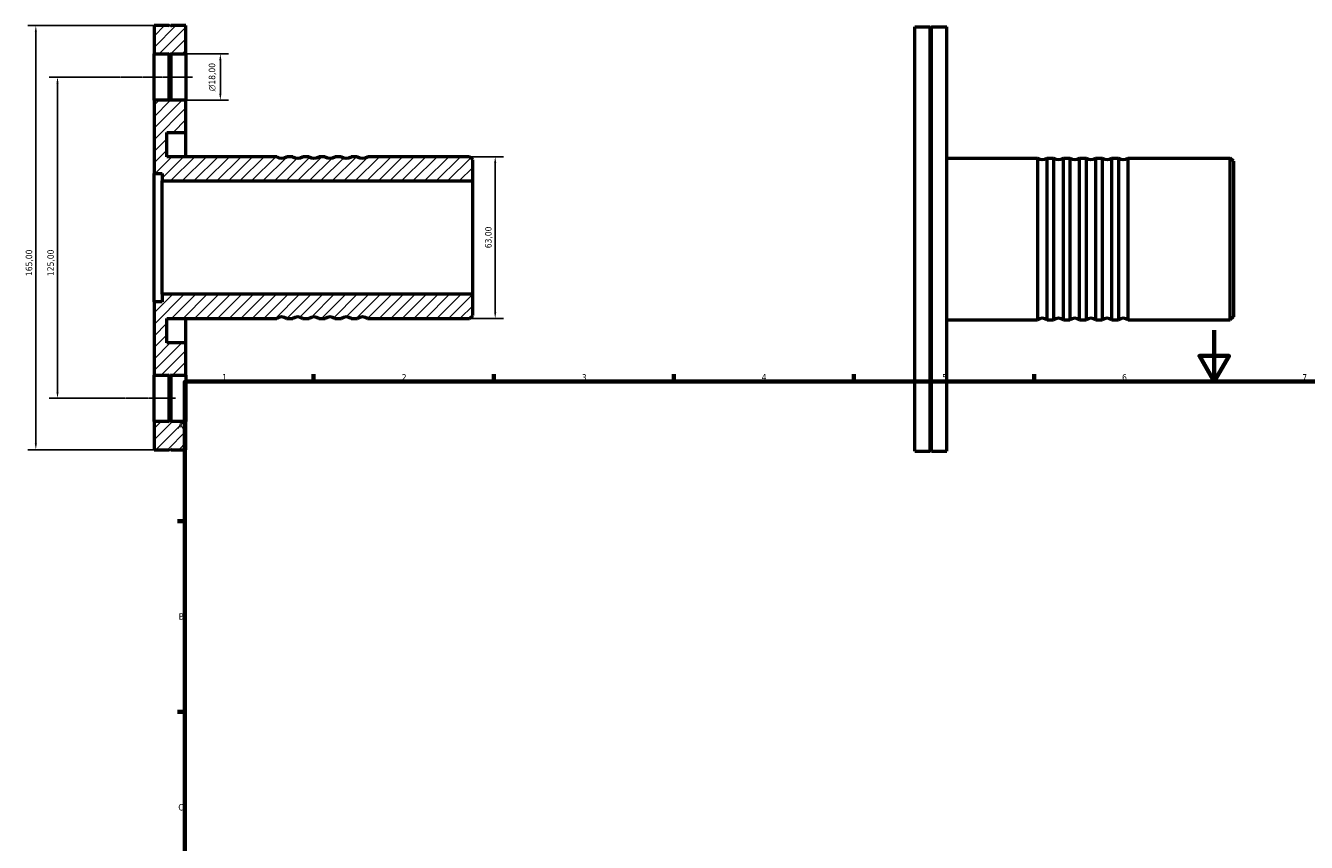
# Model space of a CAD drawing. Header units: millimetres. Extents: x -42 to 933, y -65 to 827.
# Tile 2 of 3: x -42 to 456, y 395 to 712. Entities that reach past the tile are written whole.
import ezdxf

# ---------------------------------------------------------------- set-up
doc = ezdxf.new("R2010")
doc.units = ezdxf.units.MM
doc.linetypes.add('CHAIN', pattern=[0.7087, 0.4724, -0.0591, 0.1181, -0.0591])
for name, color, linetype, lineweight in [('Border (ISO)', 7, 'Continuous', 70), ('Centerline (ISO)', 7, 'Continuous', 25), ('Dimension (ISO)', 7, 'Continuous', 25), ('Hatch (ISO)', 7, 'Continuous', 18), ('Visible (ISO)', 7, 'Continuous', 50)]:
    doc.layers.add(name, color=color, linetype=linetype, lineweight=lineweight)
doc.styles.add('Note Text (ISO)', font='tahoma.ttf')
doc.dimstyles.new('Default (ISO)', dxfattribs={"dimtxt": 2.5, "dimasz": 2.5, "dimexe": 3.175, "dimexo": 0, "dimgap": 0.762, "dimtad": 1, "dimrnd": 1e-08, "dimzin": 0, "dimtxsty": 'Note Text (ISO)', "dimcen": 0.09, "dimdle": 10, "dimclrd": 256, "dimclre": 256, "dimclrt": 232, "dimazin": 0, "dimtfac": 1.40208, "dimtmove": 0, "dimatfit": 3, "dimfxl": 1, "dimtolj": 1, "dimtzin": 0, "dimlwd": -1, "dimlwe": -1, "dimarcsym": 0})

# ---------------------------------------------------------------- blocks, each defined once
blk = doc.blocks.new('Borders Default Border')
at = {"layer": 'Border (ISO)'}
for p, q in [((70.08, 574), (70.08, 576.9)), ((140.17, 574), (140.17, 576.9)), ((210.25, 574), (210.25, 576.9)), ((280.33, 574), (280.33, 576.9)), ((350.42, 574), (350.42, 576.9)), ((20, 519.75), (17.1, 519.75)), ((20, 445.5), (17.1, 445.5))]:
    blk.add_line(p, q, dxfattribs=at)
at = {"layer": 'Border (ISO)', "flags": 128}
for points in [[(420.5, 594), (420.5, 574), (414.73, 584), (426.27, 584), (420.5, 574)], [(20, 20), (20, 574), (821, 574), (821, 20), (20, 20)]]:
    blk.add_lwpolyline(points, dxfattribs=at)
at = {"layer": 'Border (ISO)', "color": 232, "true_color": 0xca0064, "char_height": 2.5, "attachment_point": 7, "style": 'Note Text (ISO)'}
for s, insert in [('1', (34.48, 574.4)), ('2', (104.37, 574.4)), ('3', (174.43, 574.35)), ('4', (244.42, 574.4)), ('5', (314.64, 574.35)), ('6', (384.66, 574.35)), ('7', (454.77, 574.4)), ('A', (17.29, 555.62)), ('B', (17.59, 481.37)), ('C', (17.43, 407.08))]:
    blk.add_mtext(s, dxfattribs=dict(at, insert=insert))
blk = doc.blocks.new('*D7')
at = {"layer": 'Defpoints', "color": 0, "transparency": 16777216}
for p in [(-8.98, 692.5), (-29.57, 567.5), (-7.57, 567.5)]:
    blk.add_point(p, dxfattribs=at)
at = {"layer": 'Dimension (ISO)', "transparency": 16777216}
for p, q in [((-8.98, 692.5), (-32.75, 692.5)), ((-29.57, 690), (-29.57, 570)), ((-7.57, 567.5), (-32.75, 567.5))]:
    blk.add_line(p, q, dxfattribs=at)
for points in [[(-29.99, 690), (-29.15, 690), (-29.57, 692.5)], [(-29.99, 570), (-29.15, 570), (-29.57, 567.5)]]:
    blk.add_solid(points, dxfattribs=at)
at = {"layer": 'Dimension (ISO)', "color": 232, "true_color": 0xca0064, "transparency": 16777216, "insert": (-33.51, 615.05), "char_height": 2.5, "attachment_point": 1, "rotation": 90, "style": 'Note Text (ISO)'}
blk.add_mtext('\\A1;125,00', dxfattribs=at)
blk = doc.blocks.new('*D8')
at = {"layer": 'Defpoints', "color": 0, "transparency": 16777216}
for p in [(8, 712.5), (-38, 547.5), (8, 547.5)]:
    blk.add_point(p, dxfattribs=at)
at = {"layer": 'Dimension (ISO)', "transparency": 16777216}
for p, q in [((8, 712.5), (-41.17, 712.5)), ((-38, 710), (-38, 550)), ((8, 547.5), (-41.17, 547.5))]:
    blk.add_line(p, q, dxfattribs=at)
for points in [[(-38.42, 710), (-37.58, 710), (-38, 712.5)], [(-38.42, 550), (-37.58, 550), (-38, 547.5)]]:
    blk.add_solid(points, dxfattribs=at)
at = {"layer": 'Dimension (ISO)', "color": 232, "true_color": 0xca0064, "transparency": 16777216, "insert": (-41.93, 615.05), "char_height": 2.5, "attachment_point": 1, "rotation": 90, "style": 'Note Text (ISO)'}
blk.add_mtext('\\A1;165,00', dxfattribs=at)
blk = doc.blocks.new('*D9')
at = {"layer": 'Defpoints', "color": 0, "transparency": 16777216}
for p in [(130.74, 661.5), (130.74, 598.5), (140.74, 598.5)]:
    blk.add_point(p, dxfattribs=at)
at = {"layer": 'Dimension (ISO)', "transparency": 16777216}
for p, q in [((130.74, 661.5), (143.92, 661.5)), ((140.74, 659), (140.74, 601)), ((130.74, 598.5), (143.92, 598.5))]:
    blk.add_line(p, q, dxfattribs=at)
for points in [[(140.32, 659), (141.16, 659), (140.74, 661.5)], [(140.32, 601), (141.16, 601), (140.74, 598.5)]]:
    blk.add_solid(points, dxfattribs=at)
at = {"layer": 'Dimension (ISO)', "color": 232, "true_color": 0xca0064, "transparency": 16777216, "insert": (136.8, 625.87), "char_height": 2.5, "attachment_point": 1, "rotation": 90, "style": 'Note Text (ISO)'}
blk.add_mtext('\\A1;63,00', dxfattribs=at)
blk = doc.blocks.new('*D10')
at = {"layer": 'Defpoints', "color": 0, "transparency": 16777216}
for p in [(20.4, 701.5), (33.8, 701.5), (20.4, 683.5)]:
    blk.add_point(p, dxfattribs=at)
at = {"layer": 'Dimension (ISO)', "transparency": 16777216}
for p, q in [((20.4, 701.5), (36.98, 701.5)), ((33.8, 686), (33.8, 699)), ((20.4, 683.5), (36.98, 683.5))]:
    blk.add_line(p, q, dxfattribs=at)
for points in [[(33.39, 699), (34.22, 699), (33.8, 701.5)], [(33.39, 686), (34.22, 686), (33.8, 683.5)]]:
    blk.add_solid(points, dxfattribs=at)
at = {"layer": 'Dimension (ISO)', "color": 232, "true_color": 0xca0064, "transparency": 16777216, "insert": (29.28, 686.94), "char_height": 2.5, "attachment_point": 1, "rotation": 90, "style": 'Note Text (ISO)'}
blk.add_mtext('\\A1;\\fAIGDT|b0|i0;\\H2.5000;\\ln\\fTahoma|b0|i0;\\H2.5000;18,00', dxfattribs=at)

msp = doc.modelspace()

# ---------------------------------------------------------------- hatches: boundary and pattern name
at = {"layer": 'Hatch (ISO)'}
h = msp.add_hatch(dxfattribs=at)
h.set_pattern_fill('ANSI31', color=256, scale=25.4, style=0)
h.set_pattern_definition([(45, (0, 0), (-2.245064, 2.245064), [])])
h.paths.add_polyline_path([(14.5, 558.5), (14.2, 558.2), (13.9, 558.5), (8, 558.5), (8, 547.5), (13.9, 547.5), (14.2, 547.8), (14.5, 547.5), (20.4, 547.5), (20.4, 558.5)])
edge = h.paths.add_edge_path()
edge.add_line((14.2, 576.8), (14.5, 576.5))
edge.add_line((14.5, 576.5), (20.4, 576.5))
edge.add_line((20.4, 576.5), (20.4, 589.05))
edge.add_line((20.4, 589.05), (12.95, 589.05))
edge.add_line((12.95, 589.05), (12.95, 598.5))
edge.add_line((12.95, 598.5), (55.71, 598.5))
edge.add_ellipse((57.6, 595.98), major_axis=(-1.89, 2.52), ratio=1, start_angle=286.2602, end_angle=360, ccw=False)
edge.add_line((59.49, 598.5), (62.01, 598.5))
edge.add_ellipse((63.9, 595.98), major_axis=(-1.89, 2.52), ratio=1, start_angle=286.2602, end_angle=360, ccw=False)
edge.add_line((65.79, 598.5), (68.31, 598.5))
edge.add_ellipse((70.2, 595.98), major_axis=(-1.89, 2.52), ratio=1, start_angle=286.2602, end_angle=360, ccw=False)
edge.add_line((72.09, 598.5), (74.61, 598.5))
edge.add_ellipse((76.5, 595.98), major_axis=(-1.89, 2.52), ratio=1, start_angle=286.2602, end_angle=360, ccw=False)
edge.add_line((78.39, 598.5), (80.91, 598.5))
edge.add_ellipse((82.8, 595.98), major_axis=(-1.89, 2.52), ratio=1, start_angle=286.2602, end_angle=360, ccw=False)
edge.add_line((84.69, 598.5), (87.21, 598.5))
edge.add_ellipse((89.1, 595.98), major_axis=(-1.89, 2.52), ratio=1, start_angle=286.2602, end_angle=360, ccw=False)
edge.add_line((90.99, 598.5), (130.74, 598.5))
edge.add_line((130.74, 598.5), (132, 599.76))
edge.add_line((132, 599.76), (132, 607.95))
edge.add_line((132, 607.95), (11.1, 607.95))
edge.add_line((11.1, 607.95), (11.1, 605))
edge.add_line((11.1, 605), (8, 605))
edge.add_line((8, 605), (8, 576.5))
edge.add_line((8, 576.5), (13.9, 576.5))
edge.add_line((13.9, 576.5), (14.2, 576.8))
h.paths.add_polyline_path([(14.2, 701.8), (14.5, 701.5), (20.4, 701.5), (20.4, 712.5), (14.5, 712.5), (14.2, 712.2), (13.9, 712.5), (8, 712.5), (8, 701.5), (13.9, 701.5)])
edge = h.paths.add_edge_path()
edge.add_line((14.5, 683.5), (14.2, 683.2))
edge.add_line((14.2, 683.2), (13.9, 683.5))
edge.add_line((13.9, 683.5), (8, 683.5))
edge.add_line((8, 683.5), (8, 655))
edge.add_line((8, 655), (11.1, 655))
edge.add_line((11.1, 655), (11.1, 652.05))
edge.add_line((11.1, 652.05), (132, 652.05))
edge.add_line((132, 652.05), (132, 660.24))
edge.add_line((132, 660.24), (130.74, 661.5))
edge.add_line((130.74, 661.5), (90.99, 661.5))
edge.add_ellipse((89.1, 664.02), major_axis=(1.89, -2.52), ratio=1, start_angle=286.2602, end_angle=360, ccw=False)
edge.add_line((87.21, 661.5), (84.69, 661.5))
edge.add_ellipse((82.8, 664.02), major_axis=(1.89, -2.52), ratio=1, start_angle=286.2602, end_angle=360, ccw=False)
edge.add_line((80.91, 661.5), (78.39, 661.5))
edge.add_ellipse((76.5, 664.02), major_axis=(1.89, -2.52), ratio=1, start_angle=286.2602, end_angle=360, ccw=False)
edge.add_line((74.61, 661.5), (72.09, 661.5))
edge.add_ellipse((70.2, 664.02), major_axis=(1.89, -2.52), ratio=1, start_angle=286.2602, end_angle=360, ccw=False)
edge.add_line((68.31, 661.5), (65.79, 661.5))
edge.add_ellipse((63.9, 664.02), major_axis=(1.89, -2.52), ratio=1, start_angle=286.2602, end_angle=360, ccw=False)
edge.add_line((62.01, 661.5), (59.49, 661.5))
edge.add_ellipse((57.6, 664.02), major_axis=(1.89, -2.52), ratio=1, start_angle=286.2602, end_angle=360, ccw=False)
edge.add_line((55.71, 661.5), (12.95, 661.5))
edge.add_line((12.95, 661.5), (12.95, 670.95))
edge.add_line((12.95, 670.95), (20.4, 670.95))
edge.add_line((20.4, 670.95), (20.4, 683.5))
edge.add_line((20.4, 683.5), (14.5, 683.5))

# ---------------------------------------------------------------- linework, layer by layer
at = {"layer": 'Centerline (ISO)', "linetype": 'CHAIN'}
for p, q in [((-8.985, 692.5), (22.9, 692.5)), ((-7.571, 567.5), (16.4, 567.5))]:
    msp.add_line(p, q, dxfattribs=at)
at = {"layer": 'Visible (ISO)'}
for p, q in [((13.9, 712.5), (8, 712.5)), ((8, 712.5), (8, 701.5)), ((14.2, 712.2), (13.9, 712.5)), ((14.5, 712.5), (14.2, 712.2)), ((20.4, 712.5), (14.5, 712.5)), ((20.4, 701.5), (20.4, 712.5)), ((304.031, 546.982), (304.031, 711.982)), ((304.031, 711.982), (309.931, 711.982)), ((309.931, 546.982), (309.931, 711.982)), ((310.231, 711.682), (309.931, 711.982)), ((310.231, 711.682), (310.531, 711.982)), ((310.231, 547.282), (310.231, 711.682)), ((310.531, 546.982), (310.531, 711.982)), ((310.531, 711.982), (316.431, 711.982)), ((316.431, 546.982), (316.431, 711.982)), ((8, 701.5), (13.9, 701.5)), ((8, 683.5), (8, 701.5)), ((13.9, 701.5), (14.2, 701.8)), ((13.9, 683.5), (13.9, 701.5)), ((14.2, 701.8), (14.5, 701.5)), ((14.2, 701.8), (14.2, 683.2)), ((14.5, 701.5), (20.4, 701.5)), ((14.5, 701.5), (14.5, 683.5)), ((20.4, 701.5), (20.4, 683.5)), ((13.9, 683.5), (8, 683.5)), ((8, 683.5), (8, 655)), ((14.2, 683.2), (13.9, 683.5)), ((14.5, 683.5), (14.2, 683.2)), ((20.4, 683.5), (14.5, 683.5)), ((20.4, 670.95), (20.4, 683.5)), ((12.95, 661.5), (12.95, 670.95)), ((12.95, 670.95), (20.4, 670.95)), ((20.4, 661.5), (20.4, 670.95)), ((55.71, 661.5), (12.95, 661.5)), ((62.01, 661.5), (59.49, 661.5)), ((68.31, 661.5), (65.79, 661.5)), ((74.61, 661.5), (72.09, 661.5)), ((80.91, 661.5), (78.39, 661.5)), ((87.21, 661.5), (84.69, 661.5)), ((130.74, 661.5), (90.99, 661.5)), ((132, 660.24), (130.74, 661.5)), ((132, 652.05), (132, 660.24)), ((316.431, 660.982), (351.741, 660.982)), ((351.741, 660.982), (351.741, 597.982)), ((355.521, 597.982), (355.521, 660.982)), ((355.521, 660.982), (358.041, 660.982)), ((358.041, 660.982), (358.041, 597.982)), ((361.821, 597.982), (361.821, 660.982)), ((361.821, 660.982), (364.341, 660.982)), ((364.341, 660.982), (364.341, 597.982)), ((368.121, 597.982), (368.121, 660.982)), ((368.121, 660.982), (370.641, 660.982)), ((370.641, 660.982), (370.641, 597.982)), ((374.421, 597.982), (374.421, 660.982)), ((374.421, 660.982), (376.941, 660.982)), ((376.941, 660.982), (376.941, 597.982)), ((380.721, 597.982), (380.721, 660.982)), ((380.721, 660.982), (383.241, 660.982)), ((383.241, 660.982), (383.241, 597.982)), ((387.021, 597.982), (387.021, 660.982)), ((387.021, 660.982), (426.771, 660.982)), ((426.771, 597.982), (426.771, 660.982)), ((428.031, 659.722), (426.771, 660.982)), ((428.031, 659.722), (428.031, 599.242)), ((8, 655), (11.1, 655)), ((8, 605), (8, 655)), ((11.1, 655), (11.1, 652.05)), ((11.1, 652.05), (132, 652.05)), ((11.1, 607.95), (11.1, 652.05)), ((132, 607.95), (132, 652.05)), ((11.1, 605), (8, 605)), ((8, 605), (8, 576.5)), ((132, 607.95), (11.1, 607.95)), ((11.1, 607.95), (11.1, 605)), ((132, 599.76), (132, 607.95)), ((12.95, 589.05), (12.95, 598.5)), ((12.95, 598.5), (55.71, 598.5)), ((20.4, 589.05), (20.4, 598.5)), ((59.49, 598.5), (62.01, 598.5)), ((65.79, 598.5), (68.31, 598.5)), ((72.09, 598.5), (74.61, 598.5)), ((78.39, 598.5), (80.91, 598.5)), ((84.69, 598.5), (87.21, 598.5)), ((90.99, 598.5), (130.74, 598.5)), ((130.74, 598.5), (132, 599.76)), ((428.031, 599.242), (426.771, 597.982)), ((316.431, 597.982), (351.741, 597.982)), ((355.521, 597.982), (358.041, 597.982)), ((361.821, 597.982), (364.341, 597.982)), ((368.121, 597.982), (370.641, 597.982)), ((374.421, 597.982), (376.941, 597.982)), ((380.721, 597.982), (383.241, 597.982)), ((387.021, 597.982), (426.771, 597.982)), ((20.4, 589.05), (12.95, 589.05)), ((20.4, 576.5), (20.4, 589.05)), ((8, 576.5), (13.9, 576.5)), ((8, 558.5), (8, 576.5)), ((13.9, 576.5), (14.2, 576.8)), ((13.9, 558.5), (13.9, 576.5)), ((14.2, 576.8), (14.5, 576.5)), ((14.2, 576.8), (14.2, 558.2)), ((14.5, 576.5), (20.4, 576.5)), ((14.5, 576.5), (14.5, 558.5)), ((20.4, 576.5), (20.4, 558.5)), ((13.9, 558.5), (8, 558.5)), ((8, 558.5), (8, 547.5)), ((14.2, 558.2), (13.9, 558.5)), ((14.5, 558.5), (14.2, 558.2)), ((20.4, 558.5), (14.5, 558.5)), ((20.4, 547.5), (20.4, 558.5)), ((8, 547.5), (13.9, 547.5)), ((13.9, 547.5), (14.2, 547.8)), ((14.2, 547.8), (14.5, 547.5)), ((14.5, 547.5), (20.4, 547.5)), ((304.031, 546.982), (309.931, 546.982)), ((310.231, 547.282), (309.931, 546.982)), ((310.231, 547.282), (310.531, 546.982)), ((310.531, 546.982), (316.431, 546.982))]:
    msp.add_line(p, q, dxfattribs=at)
for centre, start, end in [((57.6, 664.02), 233.1301, 306.8699), ((63.9, 664.02), 233.1301, 306.8699), ((70.2, 664.02), 233.1301, 306.8699), ((76.5, 664.02), 233.1301, 306.8699), ((82.8, 664.02), 233.1301, 306.8699), ((89.1, 664.02), 233.1301, 306.8699), ((353.631, 663.502), 233.1301, 306.8699), ((359.931, 663.502), 233.1301, 306.8699), ((366.231, 663.502), 233.1301, 306.8699), ((372.531, 663.502), 233.1301, 306.8699), ((378.831, 663.502), 233.1301, 306.8699), ((385.131, 663.502), 233.1301, 306.8699), ((57.6, 595.98), 53.1301, 126.8699), ((63.9, 595.98), 53.1301, 126.8699), ((70.2, 595.98), 53.1301, 126.8699), ((76.5, 595.98), 53.1301, 126.8699), ((82.8, 595.98), 53.1301, 126.8699), ((89.1, 595.98), 53.1301, 126.8699), ((353.631, 595.462), 53.1301, 126.8699), ((359.931, 595.462), 53.1301, 126.8699), ((366.231, 595.462), 53.1301, 126.8699), ((372.531, 595.462), 53.1301, 126.8699), ((378.831, 595.462), 53.1301, 126.8699), ((385.131, 595.462), 53.1301, 126.8699)]:
    msp.add_arc(centre, 3.15, start, end, dxfattribs=at)

# ---------------------------------------------------------------- block references
msp.add_blockref('Borders Default Border', (0, 0))

# ---------------------------------------------------------------- dimensions: what is measured, and where the dimension line sits
at = {"layer": 'Dimension (ISO)'}
for base, p1, p2, angle, picture, middle in [((-38, 547.5), (8, 712.5), (8, 547.5), 90, '*D8', (-38, 620)), ((-29.571, 567.5), (-8.985, 692.5), (-7.571, 567.5), 270, '*D7', (-29.571, 620)), ((140.74, 598.5), (130.74, 661.5), (130.74, 598.5), 90, '*D9', (140.74, 630))]:
    dim = msp.add_linear_dim(base=base, p1=p1, p2=p2, angle=angle, dimstyle='Default (ISO)', override={"dimdec": 2, "dimtp": 0, "dimtm": 0, "dimtdec": 2, "dimtofl": 0, "dimatfit": 1}, dxfattribs=at)
    dim.commit()
    dim.dimension.update_dxf_attribs({"geometry": picture, "text_midpoint": middle, "dimtype": 160})
dim = msp.add_linear_dim(base=(33.803, 701.5), p1=(20.4, 683.5), p2=(20.4, 701.5), angle=90, text='\\fAIGDT|b0|i0;\\H2.5000;\\ln\\fTahoma|b0|i0;\\H2.5000;<>', dimstyle='Default (ISO)', override={"dimdec": 2, "dimtp": 0, "dimtm": 0, "dimtdec": 2, "dimtofl": 0, "dimatfit": 1}, dxfattribs=at)
dim.commit()
dim.dimension.update_dxf_attribs({"geometry": '*D10', "text_midpoint": (33.803, 692.5), "dimtype": 160})

doc.saveas('drawing.dxf')
